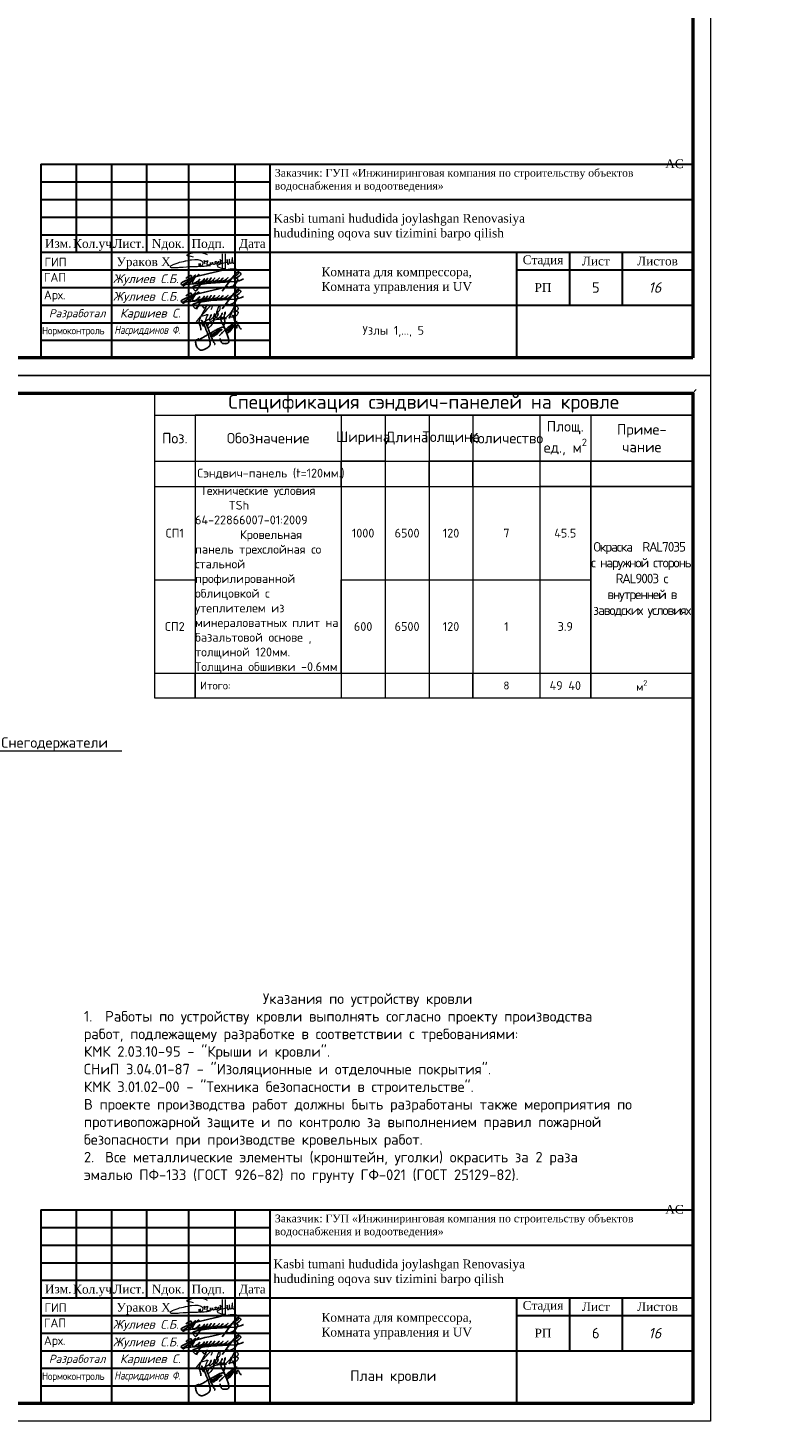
# Model space of a CAD drawing. Header units: millimetres. Extents: x 2842173 to 10151342, y -218675 to 375325.
# Tile 56 of 107: x 2951111 to 2972554, y 78575 to 117904. Entities that reach past the tile are written whole.
import ezdxf
from ezdxf import colors
from ezdxf.entities.mleader import LeaderData, LeaderLine
from ezdxf.enums import TextEntityAlignment as Align
from ezdxf.math import Vec2, Vec3

# ---------------------------------------------------------------- set-up
doc = ezdxf.new("R2010")
doc.units = ezdxf.units.MM
for name, color, linetype, lineweight in [('0_Текст', 175, 'Continuous', 20), ('Графа', 7, 'Continuous', 30), ('НАДПИСИ', 7, 'Continuous', 13), ('тонкие', 143, 'Continuous', 9)]:
    doc.layers.add(name, color=color, linetype=linetype, lineweight=lineweight)
for name, color, linetype in [('BC-Form$1$SHEET-TEXT', 7, 'Continuous'), ('GP', 7, 'Continuous'), ('SHTAMP', 7, 'Continuous'), ('Текст', 250, 'Continuous')]:
    doc.layers.add(name, color=color, linetype=linetype)
doc.layers.add('CS_UNPLOTTED', color=171, linetype='Continuous', plot=False)
doc.layers.add('ПОДПИСИ', color=7, linetype='Continuous', lineweight=25, true_color=0xffffff)
doc.styles.add('ICOCPEUR', font='isocpeur.ttf')
doc.styles.add('ISO', font='times.ttf')
doc.styles.add('ISO_1.0', font='isocpeui.ttf')
doc.styles.add('ISOCPEUR', font='isocpeur.ttf')
doc.styles.add('PDF ISOCPEUR Italic', font='isocpeui.ttf')
doc.styles.add('style2', font='times.ttf', dxfattribs={"height": 350})
doc.styles.add('ГОСТ 250', font='isocpeui.ttf', dxfattribs={"height": 250})
doc.styles.add('ГОСТ 300', font='isocpeui.ttf', dxfattribs={"height": 300})
doc.styles.add('ГОСТ 350', font='isocpeui.ttf', dxfattribs={"height": 350})
doc.styles.add('ГОСТ300', font='isocpeur.ttf')

# ---------------------------------------------------------------- blocks, each defined once
blk = doc.blocks.new('*U20')
at = {"lineweight": 9}
for p, q in [((-20, -5), (-20, 292)), ((-20, 292), (400, 292)), ((400, 292), (400, -5)), ((400, -5), (-20, -5))]:
    blk.add_line(p, q, dxfattribs=at)
at = {"lineweight": 50}
for p, q in [((0, 0), (0, 287)), ((0, 287), (395, 287)), ((395, 287), (395, 0)), ((0, 85), (-12, 85)), ((-12, 0), (-12, 85)), ((0, 60), (-12, 60)), ((0, 25), (-12, 25)), ((0, 0), (-12, 0)), ((395, 0), (0, 0))]:
    blk.add_line(p, q, dxfattribs=at)
at = {"lineweight": 20}
blk.add_line((-7, 85), (-7, 0), dxfattribs=at)
at = {"layer": 'CS_UNPLOTTED'}
for p, q in [((396, 288), (395, 287)), ((-20, 32.5), (-15, 32.5)), ((-20, 22.5), (-15, 22.5)), ((-20, 12.5), (-15, 12.5)), ((-20, 2.5), (-15, 2.5)), ((-12, 0), (-14, -1))]:
    blk.add_line(p, q, dxfattribs=at)
for centre in [(-17.66, 27.5), (-17.66, 7.5)]:
    blk.add_arc(centre, 5.67, 298.0574, 61.9426, dxfattribs=at)
at = {"layer": '0_Текст', "char_height": 2.5, "attachment_point": 5, "rotation": 90, "style": 'ISO_1.0'}
for s, insert, width in [('Взам. инв. №', (-9.5, 72.5), 25), ('Подпись и дата', (-9.5, 42.5), 35), ('Инв. № подл.', (-9.5, 12.5), 25)]:
    blk.add_mtext(s, dxfattribs=dict(at, insert=insert, width=width))
at = {"layer": 'CS_UNPLOTTED', "char_height": 0.8, "width": 5, "attachment_point": 2, "style": 'ISO_1.0'}
for s, insert in [('Основная надпись \\Pи штампы', (-17.5, 32.5)), ('Формат листа', (-17.5, 12.5))]:
    blk.add_mtext(s, dxfattribs=dict(at, insert=insert))
blk = doc.blocks.new('*T475')
at = {"color": 0, "lineweight": 20, "transparency": 16777216}
for p, q in [((0, 0), (15271, 0)), ((0, 0), (0, -8685)), ((15271, 0), (15271, -8685)), ((0, -651), (1147, -651)), ((1147, -651), (1147, -7982)), ((5294, -651), (5294, -1961)), ((6540, -651), (6540, -8685)), ((7787, -651), (7787, -1961)), ((9034, -651), (9034, -1961)), ((10931, -651), (10931, -8685)), ((12378, -651), (12378, -1961)), ((0, -1961), (5294, -1961)), ((6540, -1961), (7787, -1961)), ((0, -2678), (10931, -2678)), ((5294, -2678), (5294, -5330)), ((7787, -2678), (7787, -8685)), ((9034, -2678), (9034, -7982)), ((0, -5330), (1147, -5330)), ((5294, -5330), (12378, -5330)), ((0, -7982), (15271, -7982)), ((5294, -7982), (5294, -8685)), ((0, -8685), (15271, -8685))]:
    blk.add_line(p, q, dxfattribs=at)
at = {"color": 0, "linetype": 'ByBlock', "lineweight": -2, "transparency": 16777216}
for p, q in [((1147, -651), (15271, -651)), ((5294, -1961), (6540, -1961)), ((5294, -1961), (5294, -2678)), ((7787, -1961), (15271, -1961)), ((7787, -1961), (7787, -2678)), ((9034, -1961), (9034, -2678)), ((12378, -1961), (12378, -8685)), ((10931, -2678), (15271, -2678)), ((5294, -5330), (5294, -7982)), ((1147, -7982), (1147, -8685)), ((9034, -7982), (9034, -8685))]:
    blk.add_line(p, q, dxfattribs=at)
at = {"color": 0, "transparency": 16777216, "style": 'ISOCPEUR'}
for s, insert, char_height, width, attachment_point in [('\\A1;{\\C7;Спецификация сэндвич-панелей на кровле}', (7636, -326), 400, 15271.33, 5), ('Поз.', (573, -1306), 300, 1146.72, 5), ('Обозначение', (3220, -1306), 300, 4146.72, 5), ('Ширина', (5917, -1306), 300, 1246.72, 5), ('\\A1;{\\C7;Длина}', (7164, -1306), 300, 1246.72, 5), ('\\A1;{\\C7;Толщина}', (8411, -1306), 300, 1246.72, 5), ('Количество', (9983, -1306), 300, 1896.72, 5), ('\\A1;Площ. ед., м{\\H0.7x;\\S2^ ;}', (11654, -1306), 300, 1446.72, 5), ('Приме-\\Pчание', (13825, -1306), 300, 2893.54, 5), ('{\\C256; \\A1;\\C7;Сэндвич-панель (t=120мм.)}', (3220, -2319), 250, 4146.72, 5), ('{\\C256; \\C7;Технические условия           TSh 64-22866007-01:2009               Кровельная панель трехслойная со стальной профилированной облицовкой с утеплителем из  минераловатных плит на базальтовой основе ,  толщиной 120мм.  Толщина обшивки -0.6мм }', (1147, -5330), 250, 4146.72, 4), ('\\A1;{\\C256;СП1}', (573, -4004), 250, 1146.72, 5), ('1000', (5917, -4004), 250, 1246.72, 5), ('6500', (7164, -4004), 250, 1246.72, 5), ('120', (8411, -4004), 250, 1246.72, 5), ('7', (9983, -4004), 250, 1896.72, 5), ('45.5', (11654, -4004), 250, 1446.72, 5), ('{\\T0.85;\\C256;Окраска  RAL7035  с наружной стороны RAL9003 c внутренней в заводских условиях}', (13825, -5330), 270.16, 2893.54, 5), ('\\A1;{\\C256;СП2}', (573, -6656), 250, 1146.72, 5), ('600', (5917, -6656), 250, 1246.72, 5), ('6500', (7164, -6656), 250, 1246.72, 5), ('120', (8411, -6656), 250, 1246.72, 5), ('1', (9983, -6656), 250, 1896.72, 5), ('3.9', (11654, -6656), 250, 1446.72, 5), ('{\\C256; \\A1;\\C7;Итого:}', (1147, -8333), 225.13, 4146.72, 4), ('8', (9983, -8333), 225, 1896.72, 5), ('49 40', (11654, -8333), 250, 1446.72, 5), ('\\A1;м{\\H0.7x;\\S2^ ;}', (13825, -8333), 225.13, 2893.54, 5)]:
    blk.add_mtext(s, dxfattribs=dict(at, insert=insert, char_height=char_height, width=width, attachment_point=attachment_point))
blk = doc.blocks.new('подпис')
at = {"layer": 'ПОДПИСИ', "color": 5, "lineweight": 25}
for points in [[(11455381, 532519), (11455520, 532605, 0.17903), (11455562, 532678, 0.263953), (11455546, 532731, 0.190204), (11455439, 532772, 0.042436), (11455181, 532752, 0.013899), (11454174, 532517), (11454115, 532493), (11453882, 532380, 0.221782), (11453847, 532334, 0.270492), (11453872, 532305), (11455179, 532410)], [(11453991, 532491, -0.163413), (11454129, 532576, -0.667806), (11454158, 532540, -0.079434), (11453917, 532276, -0.866542), (11453898, 532297), (11453923, 532319), (11454158, 532478), (11454199, 532507), (11454264, 532591), (11454072, 532309)], [(11454383, 532593, 0.619534), (11454360, 532609), (11454273, 532534, 0.114252), (11454185, 532395, 0.215538), (11454192, 532353, 0.240273), (11454245, 532349, 0.08858), (11454403, 532470), (11454351, 532410), (11454342, 532400, 0.539095), (11454362, 532374, 0.111916), (11454481, 532411), (11454538, 532484), (11454481, 532411), (11454317, 532146, -0.358423), (11454264, 532125), (11454185, 532207, -0.402126), (11454221, 532260, -0.058846), (11454732, 532356), (11455438, 532399, 0.09128), (11455712, 532476)], [(11454538, 532484), (11454488, 532398, 0.645288), (11454510, 532376, 0.12897), (11454636, 532493), (11454594, 532430), (11454582, 532414, 0.693858), (11454605, 532387, 0.10028), (11454701, 532446), (11454746, 532507), (11454701, 532446), (11454684, 532424, 0.631808), (11454708, 532389, 0.142677), (11454805, 532452), (11454848, 532505), (11454805, 532452, 0.201941), (11454797, 532429, 0.536095), (11454830, 532405, 0.097167), (11454944, 532462), (11454981, 532503), (11454944, 532462, 0.197087), (11454932, 532431, 0.488157), (11454970, 532409, 0.093089), (11455064, 532466), (11455099, 532503), (11455064, 532466, 0.226804), (11455048, 532431, 0.355416), (11455073, 532410, 0.127937), (11455201, 532468), (11455246, 532517), (11455201, 532468, 0.196233), (11455177, 532420, 0.529409), (11455206, 532400, 0.061232), (11455381, 532519), (11455512, 532676), (11455381, 532519), (11455075, 532109)], [(11455512, 532676, -0.143099), (11455604, 532656, -0.470936), (11455617, 532604, -0.126724), (11455422, 532482), (11455497, 532497, -0.517832), (11455533, 532462, -0.176475), (11455420, 532289, -0.173079), (11455271, 532233, -0.163306), (11455188, 532261)]]:
    blk.add_lwpolyline(points, format="xyb", dxfattribs=at)
blk.add_lwpolyline([(11454115, 532493), (11454174, 532517)], dxfattribs=at)
blk = doc.blocks.new('A$C6E532752')
at = {"color": 5, "lineweight": 25}
for points in [[(385, 1433), (380, 1569), (321, 1749), (258, 1944), (210, 2040), (245, 2007), (287, 1975), (353, 1931), (399, 1918), (436, 1916), (474, 1941), (484, 1982), (467, 2067), (448, 2120), (427, 2157), (466, 2093), (506, 2007), (555, 1922), (602, 1823), (711, 1592), (749, 1491), (825, 1291), (868, 1187), (943, 996), (982, 875), (1013, 754), (1033, 630), (1049, 522), (1043, 416), (1007, 308), (929, 226), (815, 136), (704, 81), (535, 13), (402, 1), (314, 18), (227, 71), (137, 159), (35, 347), (12, 492), (8, 661), (75, 751), (214, 814), (217, 817), (216, 775), (183, 707), (202, 722), (286, 778), (362, 823), (424, 853), (563, 928), (732, 1029), (845, 1105), (994, 1192), (1118, 1257), (1274, 1345), (1396, 1407), (1523, 1482), (1750, 1594), (1859, 1632), (1962, 1660), (1991, 1660), (2000, 1660), (1991, 1645), (1977, 1626), (1958, 1608)], [(1707, 1036), (1747, 1085), (1819, 1144), (1891, 1238), (1979, 1313), (2059, 1391), (2165, 1488), (2229, 1542), (2393, 1677), (2462, 1724), (2559, 1807), (2641, 1860), (2722, 1913), (2859, 2009), (2948, 2051), (2989, 2062), (2996, 2055)], [(2046, 1804), (2070, 1872), (2101, 1944), (2114, 2003), (2114, 2056), (2099, 2124), (2074, 2222), (2014, 2300), (1903, 2360), (1855, 2376), (1801, 2377), (1790, 2368), (1792, 2336), (1800, 2288), (1808, 2236), (1818, 2191), (1846, 2131), (1865, 2061), (1890, 2014), (1957, 1858), (2009, 1770), (2053, 1685), (2113, 1541), (2153, 1434), (2222, 1250), (2279, 1118), (2326, 993), (2364, 847), (2392, 705), (2399, 624), (2394, 571), (2362, 528), (2328, 505), (2294, 490), (2254, 483), (2188, 477), (2145, 466), (2062, 466), (2017, 466), (1987, 466), (1945, 488), (1913, 509), (1883, 532), (1855, 575), (1823, 639), (1802, 682), (1783, 739), (1781, 758), (1779, 801), (1777, 848)], [(2743, 2429), (2709, 2488), (2682, 2516), (2685, 2488), (2725, 2429), (2737, 2401), (2759, 2329), (2784, 2236), (2802, 2186), (2816, 2124), (2836, 2048), (2868, 1947), (2878, 1890), (2884, 1840), (2893, 1773), (2934, 1685), (2949, 1650), (2957, 1619), (2962, 1588), (2967, 1626), (2967, 1657), (2971, 1688), (2988, 1767), (3019, 1821), (3030, 1831), (3088, 1813), (3106, 1778), (3119, 1748), (3153, 1695), (3166, 1642), (3207, 1585), (3241, 1543), (3278, 1532), (3308, 1535)], [(795, 1930), (766, 1944), (747, 1958), (732, 1969), (756, 1919), (777, 1862), (824, 1731), (861, 1650), (907, 1552), (928, 1465), (971, 1361), (999, 1299), (1019, 1250), (1060, 1148), (1086, 1070), (1110, 993), (1161, 879), (1222, 766), (1252, 693), (1282, 624), (1325, 551), (1377, 469), (1387, 437), (1386, 415), (1369, 406), (1365, 409)], [(1178, 1041), (1184, 1073), (1176, 1087), (1166, 1109), (1171, 1134), (1175, 1159), (1177, 1187), (1170, 1192), (1155, 1194), (1138, 1181), (1125, 1161), (1120, 1142), (1127, 1112), (1138, 1084), (1155, 1052), (1190, 1015), (1234, 985), (1242, 980), (1268, 979), (1299, 1007), (1323, 1038), (1339, 1067), (1360, 1126), (1356, 1168), (1352, 1190), (1349, 1211), (1349, 1234), (1349, 1252), (1349, 1274), (1336, 1239), (1333, 1223), (1331, 1214), (1303, 1209), (1299, 1204), (1292, 1181), (1255, 1176), (1246, 1151), (1262, 1110), (1275, 1085), (1290, 1052), (1311, 1034), (1336, 1025), (1363, 1024), (1376, 1037), (1388, 1050), (1400, 1068), (1415, 1091), (1432, 1156), (1432, 1174), (1430, 1222), (1431, 1266), (1434, 1282), (1437, 1297), (1451, 1312), (1473, 1314), (1479, 1329), (1484, 1345), (1526, 1340), (1527, 1344), (1546, 1371), (1546, 1380), (1542, 1322), (1532, 1234), (1508, 1194), (1491, 1173), (1470, 1154), (1447, 1141), (1418, 1134), (1396, 1131), (1373, 1136), (1360, 1149)], [(1432, 1173), (1448, 1157), (1470, 1132), (1480, 1125), (1492, 1119), (1505, 1118), (1514, 1125), (1521, 1131), (1537, 1145), (1550, 1156), (1574, 1181), (1594, 1207), (1603, 1226), (1607, 1239), (1610, 1253), (1618, 1282), (1623, 1317), (1626, 1344), (1633, 1391), (1631, 1422), (1631, 1443), (1618, 1419), (1610, 1399), (1600, 1381), (1603, 1340), (1618, 1317), (1635, 1297), (1651, 1291), (1665, 1290), (1718, 1369), (1719, 1381), (1720, 1403), (1732, 1431), (1741, 1451), (1744, 1471), (1745, 1490), (1738, 1508), (1729, 1509), (1728, 1503), (1719, 1486), (1713, 1471), (1705, 1444), (1705, 1428), (1716, 1413), (1732, 1404), (1746, 1399), (1763, 1396), (1785, 1399), (1799, 1408), (1822, 1417), (1835, 1426), (1857, 1435), (1869, 1444), (1878, 1455), (1881, 1471), (1881, 1481), (1878, 1494), (1875, 1503)], [(1530, 1229), (1542, 1212), (1557, 1204), (1585, 1194), (1591, 1202), (1609, 1200), (1619, 1205), (1645, 1223), (1669, 1249), (1676, 1260), (1685, 1281), (1698, 1313), (1704, 1324), (1704, 1324)], [(2279, 1502), (2265, 1461), (2269, 1420), (2262, 1364), (2265, 1307), (2279, 1265), (2318, 1252), (2345, 1254), (2408, 1314), (2444, 1368), (2453, 1397), (2475, 1468), (2472, 1514), (2466, 1559), (2461, 1588), (2461, 1627), (2469, 1644), (2486, 1658), (2454, 1623), (2450, 1578), (2446, 1520), (2451, 1481), (2483, 1457), (2515, 1454), (2551, 1457), (2569, 1493), (2574, 1512), (2589, 1561), (2590, 1562)], [(2397, 1571), (2370, 1532), (2367, 1503), (2363, 1469), (2365, 1423), (2380, 1396), (2400, 1370), (2431, 1346), (2460, 1344), (2480, 1343), (2493, 1365), (2509, 1392), (2560, 1447), (2580, 1567), (2580, 1600), (2569, 1621), (2561, 1642), (2559, 1671), (2569, 1698), (2582, 1730), (2598, 1762), (2618, 1772)], [(2574, 1491), (2603, 1515), (2618, 1528), (2634, 1555), (2641, 1569), (2660, 1604), (2700, 1636), (2712, 1646), (2728, 1666), (2742, 1685), (2773, 1745), (2779, 1787), (2782, 1808), (2782, 1823), (2775, 1790), (2778, 1776), (2794, 1755), (2801, 1749), (2815, 1746), (2842, 1749)], [(2582, 1588), (2614, 1576), (2640, 1580), (2650, 1592), (2662, 1606), (2679, 1631), (2687, 1673), (2683, 1709), (2675, 1731), (2672, 1756), (2670, 1792), (2677, 1808), (2688, 1818), (2704, 1820), (2713, 1818)]]:
    blk.add_spline(points, degree=3, dxfattribs=at)
blk = doc.blocks.new('A$C194E077B')
at = {"color": 5, "lineweight": 20}
for points in [[(42, -99), (83, -76), (96, -68), (110, -53), (122, -42), (131, -27), (137, -5), (137, 22), (125, 42), (110, 57), (100, 67), (80, 78), (58, 91), (13, 103), (-19, 112), (-87, 112), (-127, 112), (-231, 105), (-249, 100), (-271, 100), (-317, 88), (-348, 80), (-409, 70), (-436, 66), (-497, 49), (-543, 37), (-617, 24), (-665, 5), (-728, -12), (-787, -37), (-841, -58), (-859, -64), (-880, -77), (-894, -91), (-904, -101), (-904, -112), (-894, -123), (-871, -130), (-840, -134), (-808, -134), (-760, -134), (-737, -134), (-654, -127), (-612, -124), (-491, -116), (-389, -109), (-287, -102), (-158, -97), (-39, -97), (85, -89), (174, -89), (222, -82), (269, -75), (318, -67), (369, -63), (369, -63)], [(-162, 200), (-240, 221), (-364, 241), (-364, 276), (-310, 307), (-248, 324), (-145, 351), (-37, 351), (76, 351), (195, 319), (266, 278)], [(0, 0), (0, -92)], [(41, 2), (41, -98)], [(203, -24), (196, 1), (191, 21), (185, 44), (185, 65), (176, 81), (169, 93), (189, 73), (200, 70), (220, 70), (242, 70), (259, 75), (272, 78), (279, 90), (279, 70), (274, 51), (262, 26), (252, 0), (252, -16), (261, -33), (282, -45), (303, -50), (329, -43), (347, -33), (361, -19), (368, -6), (371, 33), (368, -6), (372, -22), (382, -27), (392, -33), (406, -29), (418, -26), (433, -12), (438, -3), (438, 39), (438, -3), (453, -18), (464, -25), (477, -25), (504, -20), (521, -3), (528, 9), (524, 23), (522, 41), (522, 48), (526, 55), (535, 63), (549, 63), (569, 49), (579, 25), (585, 1), (580, -18), (565, -26), (549, -26), (531, -8), (528, 9)], [(835, 300), (835, -171), (799, -177), (729, -165), (620, -121), (593, -75), (602, -42), (665, -20), (730, 7), (798, 17), (885, 36), (885, 36), (905, 45)], [(593, 2), (615, 20), (621, 30), (635, 45), (637, 70), (635, 45), (635, 19), (646, 1), (664, -10), (680, -10), (701, 0), (705, 13), (705, 35), (699, 66), (686, 94), (680, 122)], [(682, 123), (691, 107), (705, 87), (717, 87)], [(748, 299), (746, -138)], [(898, 116), (898, 60), (906, 31), (917, -11)], [(910, 55), (903, 116)], [(952, -13), (967, 14), (978, 53), (978, 112), (973, 131)], [(962, 114), (967, 97), (978, 53), (987, 20), (1013, 5), (1032, 10), (1061, 39), (1076, 96), (1076, 123), (1074, 180)], [(1064, 182), (1056, 151), (1045, 113), (1045, 80), (1055, 46), (1070, 20), (1088, 9), (1109, 9), (1132, 31), (1138, 57), (1138, 93)]]:
    blk.add_lwpolyline(points, dxfattribs=at)
for centre, radius, start, end in [((681, 122), 1.13, 41.4, 190.5897), ((901, 116), 2.8, 15.3098, 164.5601), ((899, 54), 10.7, 301.2071, 10.1496), ((979, 116), 16.6, 111.912, 188.6151), ((1068, 178), 5.72, 18.1801, 138.9915), ((935, -4), 19.1, 202.8625, 330.9274)]:
    blk.add_arc(centre, radius, start, end, dxfattribs=at)
blk = doc.blocks.new('ПЛДПИС')
at = {"color": 0, "linetype": 'ByBlock', "lineweight": 9}
for points in [[(1768167, 34601), (1768274, 34710), (1768312, 34693), (1768357, 34634), (1768439, 34683), (1768465, 34730), (1768458, 34730), (1768452, 34716), (1768444, 34693), (1768248, 34291), (1768239, 34262), (1768224, 34236), (1768215, 34224), (1768175, 34213), (1768276, 34380), (1768300, 34412), (1768456, 34579), (1768495, 34627), (1768529, 34664), (1768567, 34702), (1768592, 34709), (1768598, 34695), (1768596, 34655), (1768563, 34579)], [(1768291, 34400), (1768434, 34437), (1768462, 34447), (1768479, 34446), (1768464, 34405), (1768450, 34379), (1768443, 34362), (1768432, 34337), (1768424, 34314), (1768403, 34251), (1768390, 34195), (1768377, 34148), (1768363, 34113), (1768320, 34171), (1768390, 34246), (1768422, 34269), (1768477, 34304), (1768517, 34328), (1768535, 34345), (1768555, 34375), (1768568, 34396), (1768582, 34424), (1768584, 34440), (1768567, 34435), (1768560, 34422), (1768555, 34411), (1768548, 34391), (1768537, 34364), (1768531, 34347), (1768524, 34324), (1768521, 34309), (1768519, 34300), (1768519, 34289), (1768544, 34292), (1768564, 34304), (1768593, 34331), (1768637, 34368), (1768668, 34404), (1768686, 34438), (1768686, 34457), (1768678, 34464), (1768654, 34428), (1768646, 34402), (1768637, 34371), (1768633, 34343), (1768632, 34323), (1768635, 34310), (1768652, 34308), (1768663, 34317), (1768696, 34351), (1768732, 34384), (1768762, 34415), (1768778, 34444), (1768780, 34462), (1768775, 34466), (1768760, 34450), (1768751, 34420), (1768740, 34380), (1768734, 34359), (1768732, 34347), (1768736, 34333), (1768748, 34323), (1768768, 34330), (1768801, 34358), (1768825, 34380), (1768869, 34428), (1768893, 34461), (1768900, 34485), (1768892, 34487), (1768873, 34465), (1768858, 34431), (1768850, 34405), (1768845, 34386), (1768845, 34357), (1768850, 34342), (1768867, 34334), (1768880, 34339), (1768915, 34364), (1768944, 34396), (1768964, 34438), (1768983, 34482), (1768980, 34511), (1768959, 34502), (1768953, 34480), (1768949, 34444), (1768944, 34409), (1768941, 34371), (1768942, 34347), (1768944, 34344), (1768954, 34339), (1768979, 34347), (1769007, 34370), (1769056, 34414), (1769101, 34463), (1769168, 34549), (1769212, 34624), (1769245, 34696), (1769263, 34731), (1769265, 34761), (1769252, 34754), (1769242, 34732), (1769241, 34724), (1769233, 34693), (1769221, 34653), (1769196, 34589), (1769166, 34514), (1769144, 34459), (1769121, 34409), (1769111, 34382), (1769099, 34350), (1769096, 34345), (1769092, 34342), (1769085, 34339), (1769087, 34355), (1769094, 34373), (1769101, 34389), (1769126, 34445), (1769163, 34518), (1769186, 34556), (1769203, 34585), (1769232, 34625), (1769258, 34661), (1769292, 34681), (1769309, 34674), (1769332, 34643), (1769333, 34586), (1769305, 34557), (1769265, 34526), (1769235, 34515), (1769217, 34514), (1769213, 34521), (1769263, 34541), (1769302, 34539), (1769332, 34526), (1769343, 34499), (1769323, 34458), (1769301, 34426), (1769267, 34400), (1769223, 34379), (1769168, 34371), (1769130, 34373), (1769121, 34381), (1769121, 34411)], [(1768636, 34367), (1768797, 34545), (1768832, 34624), (1768811, 34686), (1768788, 34673), (1768773, 34647), (1768752, 34588), (1768723, 34494), (1768702, 34421), (1768681, 34356), (1768651, 34269), (1768487, 34082), (1768486, 34142), (1768627, 34279), (1768815, 34318), (1769007, 34332)]]:
    blk.add_spline(points, degree=3, dxfattribs=at)
blk = doc.blocks.new('A$Cbab827f9')
at = {"layer": 'Графа'}
for p, q in [((-18500, 5500), (0, 5500)), ((-18500, 5500), (0, 5500)), ((-18500, 5500), (-18500, 0)), ((-17500, 5500), (-17500, 3000)), ((-16500, 5500), (-16500, 0)), ((-15500, 5500), (-15500, 3000)), ((-14314, 5500), (-14314, 0)), ((-13000, 5500), (-13000, 0)), ((-12000, 5500), (-12000, 0)), ((0, 5500), (0, 0)), ((0, 5500), (0, 0)), ((-18500, 5000), (-12000, 5000)), ((-18500, 4500), (-12000, 4500)), ((-12000, 4500), (0, 4500)), ((-18500, 4000), (-12000, 4000)), ((-18500, 3500), (-12000, 3500)), ((-18500, 3000), (0, 3000)), ((-5000, 3000), (-5000, 0)), ((-3500, 3000), (-3500, 1500)), ((-2000, 3000), (-2000, 1500)), ((-18500, 2500), (-12000, 2500)), ((-5000, 2500), (0, 2500)), ((-18500, 2000), (-12000, 2000)), ((-18500, 1500), (-12000, 1500)), ((-12000, 1500), (0, 1500)), ((-18500, 1000), (-12000, 1000)), ((-18500, 500), (-12000, 500)), ((-18500, 0), (0, 0)), ((-18500, 0), (0, 0))]:
    blk.add_line(p, q, dxfattribs=at)
at = {"color": 7, "lineweight": 30, "xscale": 0.8941363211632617, "yscale": 0.8941363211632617, "zscale": 0.8941363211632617}
blk.add_blockref('A$C194E077B', (-14020, 2684), dxfattribs=at)
at = {"color": 1, "lineweight": 15, "xscale": 0.9504, "yscale": 0.9504, "zscale": 0.9504}
for p in [(-10900254, -503824), (-10900254, -504324)]:
    blk.add_blockref('подпис', p, dxfattribs=at)
at = {"color": 5, "linetype": 'ByBlock', "lineweight": 9}
blk.add_blockref('ПЛДПИС', (-1782243, -33214), dxfattribs=at)
at = {"color": 2, "lineweight": 40, "xscale": 0.3934101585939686, "yscale": 0.3934101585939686, "zscale": 0.3934101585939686}
blk.add_blockref('A$C6E532752', (-14109, 221), dxfattribs=at)
at = {"style": 'ISOCPEUR'}
for s, p in [('ГAП            ', (-18415, 2164)), ('Арх.  ', (-18415, 1664))]:
    blk.add_text(s, height=250, dxfattribs=at).set_placement(p)
at = {"color": 7, "linetype": 'ByBlock', "lineweight": 25, "style": 'ГОСТ 300'}
blk.add_text('16', height=300, dxfattribs=at).set_placement((-1261, 1850, 0))
at = {"color": 18, "lineweight": 30, "true_color": 0x000000, "insert": (-780, 5640), "char_height": 300, "attachment_point": 1, "style": 'ISO'}
blk.add_mtext_dynamic_manual_height_columns('\\pi14405.478;{\\C256; \\H0.83333x;\\C7;АС}', width=5530.42, gutter_width=2000, heights=[0], dxfattribs=at)
at = {"insert": (-18397, 2846, 0), "char_height": 250, "attachment_point": 1, "style": 'ISOCPEUR'}
blk.add_mtext_dynamic_manual_height_columns('ГИП', width=1128.03, gutter_width=1500, heights=[0], dxfattribs=at)
at = {"color": 7, "lineweight": 20, "insert": (-16356, 2857), "char_height": 250, "attachment_point": 1, "style": 'ISO'}
blk.add_mtext_dynamic_manual_height_columns('Ураков Х', width=2171.11, gutter_width=1500, heights=[0], dxfattribs=at)
at = {"attachment_point": 1}
for s, insert, char_height, width, style in [('{\\fTimes New Roman|b0|i0|c134|p18;Комната для компрессора}, {\\fTimes New Roman|b0|i0|c134|p18;Комната управления и UV\\P\\f宋体|b0|i0|c134|p2;\\W0.8;\\C240;\\c2367469;\\P\\pi1799.6225;\\f宋体|b0|i0|c0|p2; }', (-10536, 2570), 250, 4722.73, 'ISO'), ('{\\W0.95;\\T0.95;Нормоконтроль}', (-18469, 881), 210, 1971.75, 'ISOCPEUR')]:
    blk.add_mtext(s, dxfattribs=dict(at, insert=insert, char_height=char_height, width=width, style=style))
at = {"color": 3, "lineweight": 30, "insert": (-16415, 911), "char_height": 230, "width": 2499.02, "attachment_point": 1, "style": 'PDF ISOCPEUR Italic'}
blk.add_mtext('\\pt500;{\\W0.8;\\C7;Насриддинов Ф.}', dxfattribs=at)
at = {"layer": 'BC-Form$1$SHEET-TEXT', "width": 12000, "attachment_point": 5, "style": 'ГОСТ 350'}
for s, insert, char_height in [('Разработал', (-17469, 1237), 230), ('Каршиев С.', (-15395, 1237), 250)]:
    blk.add_mtext(s, dxfattribs=dict(at, insert=insert, char_height=char_height))
at = {"layer": 'SHTAMP', "style": 'ГОСТ 250'}
for p in [(-16456, 2123), (-16456, 1623)]:
    blk.add_text('Жулиев С.Б. ', height=250, dxfattribs=at).set_placement(p)
at = {"layer": 'SHTAMP', "attachment_point": 4, "style": 'style2'}
for s, insert, char_height, width in [('\\pi5.5858;Заказчик: ГУП «Инжиниринговая компания по строительству объектов водоснабжения и водоотведения» ', (-11864, 5041), 220, 10364.55), ('{\\H1.00436x;\\C7;Kasbi tumani hududida joylashgan Renovasiya \\Phududining oqova suv tizimini barpo\\C256; qilish}', (-11901, 3715), 250, 11834.1)]:
    blk.add_mtext(s, dxfattribs=dict(at, insert=insert, char_height=char_height, width=width))
at = {"layer": 'НАДПИСИ', "linetype": 'Continuous', "ltscale": 1000, "style": 'ISO'}
for s, p in [('Изм.', (-18009, 3255)), ('Кол.уч.', (-16988, 3248)), ('Лист.', (-16000, 3250)), ('Nдок.', (-14885, 3250)), ('Подп.', (-13750, 3250)), ('Дата', (-12500, 3250))]:
    blk.add_text(s, height=250, dxfattribs=at).set_placement(p, align=Align.MIDDLE_CENTER)
at = {"layer": 'НАДПИСИ', "linetype": 'Continuous', "ltscale": 1000, "char_height": 250, "attachment_point": 5, "style": 'ISO'}
for s, insert, width in [('Стадия', (-4250, 2750), 1400), ('Лист', (-2750, 2750), 1400), ('Листов', (-1000, 2750), 1900), ('РП', (-4250, 2000), 12000)]:
    blk.add_mtext(s, dxfattribs=dict(at, insert=insert, width=width))

msp = doc.modelspace()

# ---------------------------------------------------------------- block references
at = {"color": 0, "ltscale": 30, "xscale": 100, "yscale": 100, "zscale": 100}
for p in [(2930484.712, 108524.819), (2930484.712, 78824.819)]:
    msp.add_blockref('*U20', p, dxfattribs=at)
at = {"color": 1, "lineweight": 30}
for p in [(2969984.712, 108524.819), (2969984.712, 78824.819)]:
    msp.add_blockref('A$Cbab827f9', p, dxfattribs=at)
msp.add_blockref('*T475', (2954713.275, 107551.118))

# ---------------------------------------------------------------- texts
at = {"char_height": 300, "width": 1494.20862, "attachment_point": 5, "style": 'ГОСТ300'}
for s, insert in [('5', (2967231.817, 110524.819)), ('6', (2967231.817, 80824.819))]:
    msp.add_mtext(s, dxfattribs=dict(at, insert=insert))
at = {"color": 0, "linetype": 'ByBlock', "lineweight": 20, "insert": (2961484.712, 109277.675), "char_height": 250, "width": 7000, "attachment_point": 5, "style": 'ICOCPEUR'}
msp.add_mtext('Узлы 1,..., 5', dxfattribs=at)
at = {"layer": 'GP', "color": 0, "insert": (2961484.712, 79574.819), "char_height": 300, "width": 7000, "attachment_point": 5, "style": 'ISOCPEUR'}
msp.add_mtext('{\\C256;План кровли}', dxfattribs=at)
at = {"layer": 'Текст', "color": 7, "ltscale": 50, "insert": (2952705.722, 90473.564), "char_height": 300, "width": 16231.74368, "attachment_point": 1, "style": 'ГОСТ300'}
msp.add_mtext('\\pi5078.37184;Указания по устройству кровли\\P\\pi-600,l600,t600,900;1.^IРаботы по устройству кровли выполнять согласно проекту производства \\P\\pi0,l0,tz;работ, подлежащему разработке в соответствии с требованиями:\\PКМК 2.03.10-95 - "Крыши и кровли".\\PСНиП 3.04.01-87 - "Изоляционные и отделочные покрытия".\\PКМК 3.01.02-00 - "Техника безопасности в строительстве".\\PВ проекте производства работ должны быть разработаны также мероприятия по\\Pпротивопожарной защите и по контролю за выполнением правил пожарной \\Pбезопасности при производстве кровельных работ.\\P\\pi-600,l600,t600,900;2.^IВсе металлические элементы (кронштейн, уголки) окрасить за 2 раза \\P\\pi0,l0,tz;эмалью ПФ-133 (ГОСТ 926-82) по грунту ГФ-021 (ГОСТ 25129-82).', dxfattribs=at)

# ---------------------------------------------------------------- leaders
at = {"layer": 'тонкие'}
ml = msp.add_multileader_mtext('Standard', dxfattribs=at)
ml.set_content('{\\fISOCPEUR|b0|i0|c204|p34;Снегодержатели}', color=256, style='ГОСТ 300')
ml.set_leader_properties(lineweight=0)
ml.build(insert=Vec2(0, 0))
ml.multileader.update_dxf_attribs({"text_left_attachment_type": 6, "text_right_attachment_type": 6, "dogleg_length": 200, "arrow_head_size": 200})
ctx = ml.context
ctx.base_point, ctx.char_height, ctx.arrow_head_size, ctx.plane_origin = Vec3(2950357.525, 97359.157), 300, 200, Vec3(2948458.615, 91685.589)
ctx.left_attachment, ctx.right_attachment, ctx.text_align_type = 6, 6, 1
notes = []
notes.append((ctx, [(0, (1, 1, 0), (2950157.525, 97359.157), (1, 0), 200, [(2, [(2948248.18, 100813.087), (2942248.18, 99813.087), (2942248.18, 99813.087)], 0, [])])]))
ctx.mtext.insert, ctx.mtext.alignment, ctx.mtext.flow_direction = Vec3(2951874.525, 97749.157), 2, 5
for ctx, leaders in notes:
    for number, flags, end, landing, length, lines in leaders:
        leader = LeaderData()
        leader.index, (leader.has_last_leader_line, leader.has_dogleg_vector, leader.attachment_direction) = number, flags
        leader.last_leader_point, leader.dogleg_vector, leader.dogleg_length = Vec3(end), Vec3(landing), length
        for number, points, colour, breaks in lines:
            line = LeaderLine()
            line.index, line.vertices, line.color, line.breaks = number, Vec3.list(points), colors.encode_raw_color(colour), breaks
            leader.lines.append(line)
        ctx.leaders.append(leader)

doc.saveas('drawing.dxf')
